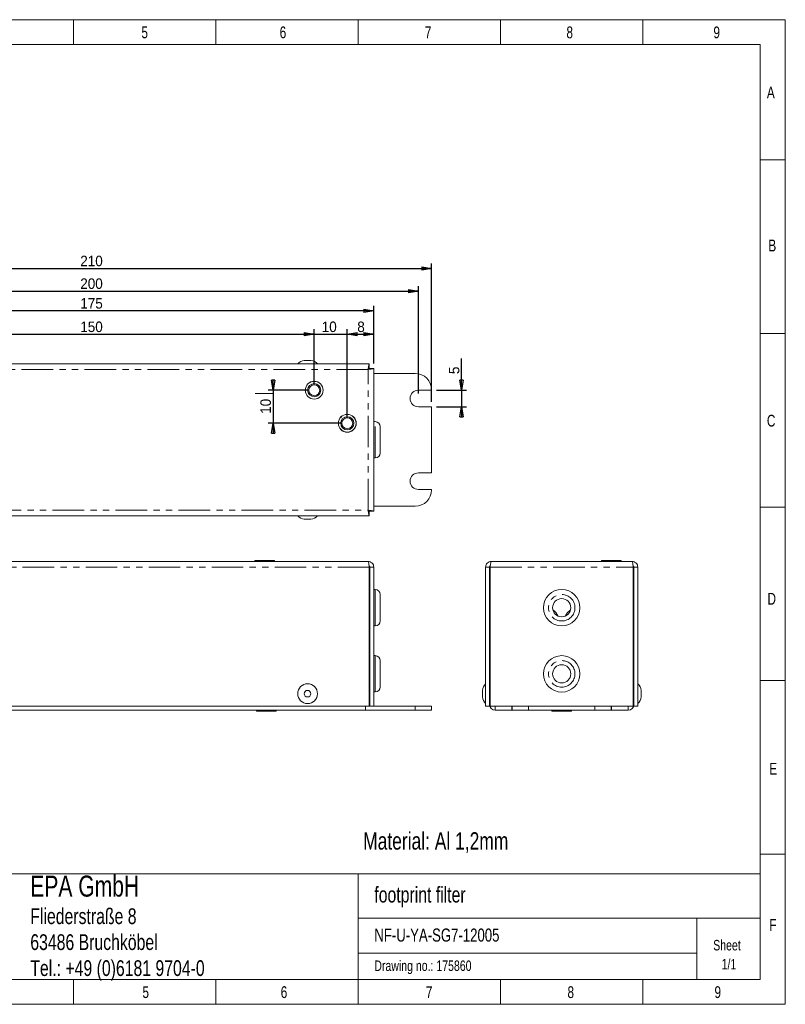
# Model space of a CAD drawing. Header units: millimetres. Extents: x 0 to 292, y 0 to 204.
# Tile 2 of 2: x 138 to 292, y 5 to 204. Entities that reach past the tile are written whole.
import ezdxf

# ---------------------------------------------------------------- set-up
doc = ezdxf.new("R2010")
doc.units = ezdxf.units.MM
doc.linetypes.add('PHANTOM', pattern=[12.7, 6.35, -1.27, 1.27, -1.27, 1.27, -1.27])
doc.layers.add('FORMAT', color=179, linetype='Continuous')
doc.layers.add('SLD-0', color=179, linetype='Continuous')
doc.styles.add('SLDTEXTSTYLE1', font='TXT', dxfattribs={"width": 0.75})
doc.styles.add('SLDTEXTSTYLE2', font='TXT', dxfattribs={"width": 0.96})
doc.dimstyles.new('SLDDIMSTYLE0', dxfattribs={"dimtxt": 2.116667, "dimasz": 3.302, "dimexe": 0, "dimexo": 0.0625, "dimgap": 0.529167, "dimtad": 1, "dimdec": 0, "dimlfac": 1.5, "dimrnd": 1e-09, "dimzin": 12, "dimdsep": 46, "dimtxsty": 'SLDTEXTSTYLE1', "dimblk1": 'NONE', "dimblk2": 'NONE', "dimsah": 1, "dimcen": 0.09, "dimadec": 0, "dimazin": 3, "dimtfac": 1, "dimtofl": 0, "dimtmove": 0, "dimatfit": 3, "dimldrblk": 'NONE', "dimfxl": 1, "dimfrac": 2, "dimtolj": 1, "dimtzin": 12, "dimarcsym": 0})
doc.dimstyles.new('SLDDIMSTYLE1', dxfattribs={"dimtxt": 2.116667, "dimasz": 3.302, "dimexe": 0, "dimexo": 0.0625, "dimgap": 0.529167, "dimtad": 1, "dimdec": 0, "dimlfac": 1.5, "dimrnd": 1e-09, "dimzin": 12, "dimdsep": 46, "dimtxsty": 'SLDTEXTSTYLE1', "dimblk1": 'NONE', "dimblk2": 'NONE', "dimsah": 1, "dimcen": 0.09, "dimadec": 0, "dimazin": 3, "dimtfac": 1, "dimtdec": 1, "dimtofl": 0, "dimtmove": 0, "dimatfit": 3, "dimldrblk": 'NONE', "dimfxl": 1, "dimfrac": 2, "dimtolj": 1, "dimtzin": 12, "dimarcsym": 0})

# ---------------------------------------------------------------- blocks, each defined once
blk = doc.blocks.new('_D_1')
at = {"layer": 'FORMAT'}
for p, q in [((92.75, 134.56), (92.75, 146.15)), ((92.75, 145.15), (94.75, 145.48)), ((94.75, 144.81), (92.75, 145.15)), ((92.75, 145.15), (94.75, 145.15)), ((209.42, 145.15), (92.75, 145.15)), ((94.75, 144.81), (94.75, 145.48)), ((207.42, 145.48), (209.42, 145.15)), ((207.42, 145.48), (207.42, 144.81)), ((209.42, 145.15), (207.42, 144.81)), ((209.42, 145.15), (207.42, 145.15)), ((209.42, 134.56), (209.42, 146.15))]:
    blk.add_line(p, q, dxfattribs=at)
at = {"layer": 'FORMAT', "insert": (150.26, 147.72), "char_height": 2.117, "attachment_point": 1, "style": 'SLDTEXTSTYLE2'}
blk.add_mtext('175', dxfattribs=at)
blk = doc.blocks.new('_None')
blk = doc.blocks.new('_D_2')
at = {"layer": 'FORMAT'}
for p, q in [((81.08, 130.21), (81.08, 154.7)), ((81.08, 153.7), (83.08, 154.03)), ((83.08, 153.37), (81.08, 153.7)), ((81.08, 153.7), (83.08, 153.7)), ((81.08, 153.7), (221.08, 153.7)), ((83.08, 153.37), (83.08, 154.03)), ((219.08, 154.03), (221.08, 153.7)), ((219.08, 154.03), (219.08, 153.37)), ((221.08, 153.7), (219.08, 153.37)), ((221.08, 153.7), (219.08, 153.7)), ((221.08, 126.81), (221.08, 154.7))]:
    blk.add_line(p, q, dxfattribs=at)
at = {"layer": 'FORMAT', "insert": (150.26, 156.27), "char_height": 2.117, "attachment_point": 1, "style": 'SLDTEXTSTYLE2'}
blk.add_mtext('210', dxfattribs=at)
blk = doc.blocks.new('_D_5')
at = {"layer": 'FORMAT'}
for p, q in [((85.08, 128.48), (85.08, 150.13)), ((85.08, 149.13), (87.08, 149.46)), ((87.08, 148.79), (85.08, 149.13)), ((85.08, 149.13), (87.08, 149.13)), ((85.08, 149.13), (218.42, 149.13)), ((87.08, 148.79), (87.08, 149.46)), ((216.42, 149.46), (218.42, 149.13)), ((216.42, 149.46), (216.42, 148.79)), ((218.42, 149.13), (216.42, 148.79)), ((218.42, 149.13), (216.42, 149.13)), ((218.42, 128.48), (218.42, 150.13))]:
    blk.add_line(p, q, dxfattribs=at)
at = {"layer": 'FORMAT', "insert": (150.26, 151.7), "char_height": 2.117, "attachment_point": 1, "style": 'SLDTEXTSTYLE2'}
blk.add_mtext('200', dxfattribs=at)
blk = doc.blocks.new('_D_7')
at = {"layer": 'FORMAT'}
for p, q in [((227.12, 129.15), (227.12, 135.55)), ((227.12, 129.15), (226.78, 131.15)), ((227.45, 131.15), (226.78, 131.15)), ((227.45, 131.15), (227.12, 129.15)), ((227.12, 129.15), (227.12, 131.15)), ((222.08, 129.15), (228.12, 129.15)), ((227.12, 129.15), (227.12, 125.81)), ((222.08, 125.81), (228.12, 125.81)), ((226.78, 123.81), (227.12, 125.81)), ((227.12, 125.81), (227.45, 123.81)), ((227.12, 125.81), (227.12, 123.81)), ((227.12, 125.81), (227.12, 123.81)), ((226.78, 123.81), (227.45, 123.81))]:
    blk.add_line(p, q, dxfattribs=at)
at = {"layer": 'FORMAT', "insert": (224.55, 132.4), "char_height": 2.12, "attachment_point": 1, "rotation": 90, "style": 'SLDTEXTSTYLE2'}
blk.add_mtext('5', dxfattribs=at)
blk = doc.blocks.new('_D_10')
at = {"layer": 'FORMAT'}
for p, q in [((204.08, 123.48), (204.08, 141.43)), ((209.42, 134.56), (209.42, 141.43)), ((204.08, 140.43), (206.08, 140.76)), ((206.08, 140.09), (204.08, 140.43)), ((204.08, 140.43), (206.08, 140.43)), ((204.08, 140.43), (209.42, 140.43)), ((206.08, 140.09), (206.08, 140.76)), ((207.42, 140.76), (209.42, 140.43)), ((207.42, 140.76), (207.42, 140.09)), ((209.42, 140.43), (207.42, 140.09)), ((209.42, 140.43), (207.42, 140.43))]:
    blk.add_line(p, q, dxfattribs=at)
at = {"layer": 'FORMAT', "insert": (206.09, 143), "char_height": 2.12, "attachment_point": 1, "style": 'SLDTEXTSTYLE2'}
blk.add_mtext('8', dxfattribs=at)
blk = doc.blocks.new('_D_11')
at = {"layer": 'FORMAT'}
for p, q in [((97.42, 130.15), (97.42, 141.43)), ((197.42, 130.15), (197.42, 141.43)), ((97.42, 140.43), (99.42, 140.76)), ((99.42, 140.09), (97.42, 140.43)), ((97.42, 140.43), (99.42, 140.43)), ((97.42, 140.43), (197.42, 140.43)), ((99.42, 140.09), (99.42, 140.76)), ((195.42, 140.76), (197.42, 140.43)), ((195.42, 140.76), (195.42, 140.09)), ((197.42, 140.43), (195.42, 140.09)), ((197.42, 140.43), (195.42, 140.43))]:
    blk.add_line(p, q, dxfattribs=at)
at = {"layer": 'FORMAT', "insert": (150.26, 143), "char_height": 2.117, "attachment_point": 1, "style": 'SLDTEXTSTYLE2'}
blk.add_mtext('150', dxfattribs=at)
blk = doc.blocks.new('_D_12')
at = {"layer": 'FORMAT'}
for p, q in [((197.42, 130.15), (197.42, 141.43)), ((204.08, 123.48), (204.08, 141.43)), ((195.42, 140.76), (197.42, 140.43)), ((195.42, 140.76), (195.42, 140.09)), ((197.42, 140.43), (195.42, 140.09)), ((197.42, 140.43), (195.42, 140.43)), ((197.42, 140.43), (195.42, 140.43)), ((197.42, 140.43), (204.08, 140.43)), ((204.08, 140.43), (206.08, 140.76)), ((206.08, 140.09), (204.08, 140.43)), ((204.08, 140.43), (206.08, 140.43)), ((204.08, 140.43), (206.08, 140.43)), ((206.08, 140.09), (206.08, 140.76))]:
    blk.add_line(p, q, dxfattribs=at)
at = {"layer": 'FORMAT', "insert": (198.93, 143), "char_height": 2.117, "attachment_point": 1, "style": 'SLDTEXTSTYLE2'}
blk.add_mtext('10', dxfattribs=at)
blk = doc.blocks.new('_D_13')
at = {"layer": 'FORMAT'}
for p, q in [((189.13, 129.15), (188.8, 131.15)), ((189.46, 131.15), (188.8, 131.15)), ((189.46, 131.15), (189.13, 129.15)), ((189.13, 129.15), (189.13, 131.15)), ((189.13, 129.15), (189.13, 131.15)), ((196.42, 129.15), (188.13, 129.15)), ((189.13, 129.15), (189.13, 122.48)), ((203.08, 122.48), (188.13, 122.48)), ((188.8, 120.48), (189.13, 122.48)), ((189.13, 122.48), (189.46, 120.48)), ((189.13, 122.48), (189.13, 120.48)), ((189.13, 122.48), (189.13, 120.48)), ((188.8, 120.48), (189.46, 120.48))]:
    blk.add_line(p, q, dxfattribs=at)
at = {"layer": 'FORMAT', "insert": (186.56, 124.39), "char_height": 2.117, "attachment_point": 1, "rotation": 90, "style": 'SLDTEXTSTYLE2'}
blk.add_mtext('10', dxfattribs=at)
blk = doc.blocks.new('SW_NOTE_0')
at = {"color": 0, "linetype": 'Continuous', "lineweight": 0, "attachment_point": 1, "style": 'SLDTEXTSTYLE1'}
for s, insert, char_height in [('EPA GmbH', (0, 5.46), 4.233), ('Fliederstraße 8', (0, -1.14), 3.175), ('63486 Bruchköbel', (0, -6.37), 3.175), ('Tel.: +49 (0)6181 9704-0', (0, -11.61), 3.175)]:
    blk.add_mtext(s, dxfattribs=dict(at, insert=insert, char_height=char_height))
blk = doc.blocks.new('SW_NOTE_1')
at = {"color": 0, "linetype": 'Continuous', "lineweight": 0, "char_height": 2.117, "attachment_point": 2, "style": 'SLDTEXTSTYLE1'}
for s, insert in [('Sheet', (3.8, 2.73)), ('1/1', (4.2, -1.09))]:
    blk.add_mtext(s, dxfattribs=dict(at, insert=insert))

msp = doc.modelspace()

# ---------------------------------------------------------------- linework, layer by layer
at = {"color": 8, "linetype": 'Continuous', "lineweight": 18}
for p, q in [((5.42, 203.87), (292.36, 203.87)), ((148.89, 203.87), (148.89, 198.87)), ((177.56, 203.87), (177.56, 198.87)), ((206.26, 203.87), (206.26, 198.87)), ((234.96, 203.87), (234.96, 198.87)), ((263.66, 203.87), (263.66, 198.87)), ((292.36, 203.87), (292.36, 5.3)), ((10.49, 198.87), (287.3, 198.87)), ((287.3, 10.3), (287.3, 198.87)), ((287.3, 175.59), (292.36, 175.59)), ((287.3, 140.59), (292.36, 140.59)), ((287.3, 105.59), (292.36, 105.59)), ((287.3, 70.59), (292.36, 70.59)), ((287.3, 35.59), (292.36, 35.59)), ((10.49, 31.63), (287.3, 31.63)), ((206.26, 31.63), (206.26, 10.3)), ((206.26, 22.67), (287.3, 22.67)), ((274.51, 22.67), (274.51, 10.3)), ((206.26, 15.62), (274.51, 15.62)), ((10.49, 10.3), (287.3, 10.3)), ((148.89, 10.3), (148.89, 5.3)), ((177.56, 10.3), (177.56, 5.3)), ((206.26, 10.3), (206.26, 5.3)), ((234.96, 10.3), (234.96, 5.3)), ((263.66, 10.3), (263.66, 5.3)), ((5.42, 5.3), (292.36, 5.3))]:
    msp.add_line(p, q, dxfattribs=at)
at = {"layer": 'SLD-0', "color": 179, "linetype": 'Continuous', "lineweight": 18}
for p, q in [((196.75, 135.15), (195.42, 135.15)), ((208.5, 134.48), (93.67, 134.48)), ((208.5, 134.48), (208.5, 133.68)), ((209.42, 133.56), (208.62, 133.56)), ((209.42, 104.73), (209.42, 133.56)), ((217.75, 132.55), (209.42, 132.55)), ((221.08, 129.15), (218.42, 129.15)), ((221.08, 129.15), (221.08, 129.21)), ((189.3, 128.48), (185.53, 128.48)), ((218.42, 125.81), (221.08, 125.81)), ((221.08, 112.48), (221.08, 125.81)), ((209.72, 122.81), (209.42, 122.81)), ((210.72, 116.48), (210.72, 121.81)), ((209.42, 115.48), (209.72, 115.48)), ((221.08, 112.48), (218.42, 112.48)), ((218.42, 109.15), (221.08, 109.15)), ((221.08, 109.08), (221.08, 109.15)), ((209.42, 105.75), (217.75, 105.75)), ((208.5, 103.81), (93.67, 103.81)), ((208.5, 103.81), (208.5, 104.61)), ((209.42, 104.73), (208.62, 104.73)), ((195.42, 103.15), (196.08, 103.15)), ((196.08, 103.15), (196.75, 103.15)), ((93.88, 94.62), (208.28, 94.62)), ((185.42, 94.82), (185.42, 94.62)), ((186.34, 94.82), (185.42, 94.82)), ((189.42, 94.82), (186.34, 94.82)), ((189.42, 94.62), (189.42, 94.82)), ((208.5, 65.42), (208.5, 93.49)), ((209.42, 93.49), (208.62, 93.49)), ((208.62, 93.49), (208.62, 65.42)), ((209.42, 93.49), (209.42, 65.42)), ((231.96, 93.49), (232.76, 93.49)), ((231.96, 65.42), (231.96, 93.49)), ((232.76, 93.49), (232.76, 65.42)), ((232.88, 93.49), (232.88, 65.42)), ((233.1, 94.62), (261.5, 94.62)), ((255.3, 94.82), (255.3, 94.62)), ((259.3, 94.82), (255.3, 94.82)), ((259.3, 94.62), (259.3, 94.82)), ((261.71, 93.49), (261.71, 65.42)), ((262.63, 93.49), (261.83, 93.49)), ((261.83, 93.49), (261.83, 65.42)), ((262.63, 93.49), (262.63, 65.42)), ((208.62, 87.95), (208.5, 87.95)), ((209.72, 88.95), (209.42, 88.95)), ((210.72, 87.95), (210.72, 85.29)), ((210.72, 85.29), (210.72, 82.62)), ((208.5, 82.62), (208.62, 82.62)), ((209.42, 81.62), (209.72, 81.62)), ((209.72, 75.62), (209.42, 75.62)), ((208.62, 74.62), (208.5, 74.62)), ((210.72, 74.62), (210.72, 71.95)), ((210.72, 71.95), (210.72, 69.29)), ((232.76, 70.75), (232.88, 70.75)), ((261.83, 70.75), (261.71, 70.75)), ((208.5, 69.29), (208.62, 69.29)), ((209.42, 68.29), (209.72, 68.29)), ((231.3, 68.62), (231.3, 67.29)), ((263.3, 67.29), (263.3, 68.62)), ((208.5, 65.42), (93.67, 65.42)), ((207.75, 64.62), (94.42, 64.62)), ((185.75, 64.62), (185.75, 64.42)), ((185.75, 64.42), (187.73, 64.42)), ((187.73, 64.42), (189.75, 64.42)), ((189.75, 64.42), (189.75, 64.62)), ((207.75, 65.42), (207.75, 64.62)), ((207.75, 64.62), (217.75, 64.62)), ((208.5, 65.42), (208.62, 65.42)), ((208.62, 65.42), (209.42, 65.42)), ((209.42, 65.42), (217.75, 65.42)), ((217.75, 65.42), (221.08, 65.42)), ((221.08, 64.62), (217.75, 64.62)), ((221.08, 65.42), (221.08, 64.62)), ((232.76, 65.42), (231.96, 65.42)), ((233.9, 65.42), (232.88, 65.42)), ((233.9, 64.62), (233.9, 65.42)), ((233.9, 65.42), (237.23, 65.42)), ((237.23, 64.62), (233.9, 64.62)), ((237.23, 65.42), (237.3, 65.42)), ((237.23, 64.62), (237.3, 64.62)), ((237.3, 64.62), (237.3, 65.42)), ((240.63, 65.42), (237.3, 65.42)), ((240.63, 64.62), (237.3, 64.62)), ((240.63, 64.62), (240.63, 65.42)), ((240.63, 65.42), (253.96, 65.42)), ((240.63, 64.62), (253.96, 64.62)), ((245.3, 64.62), (245.3, 64.42)), ((245.3, 64.42), (249.3, 64.42)), ((249.3, 64.42), (249.3, 64.62)), ((253.96, 64.62), (253.96, 65.42)), ((257.3, 65.42), (253.96, 65.42)), ((257.3, 64.62), (253.96, 64.62)), ((257.3, 64.62), (257.3, 65.42)), ((257.3, 65.42), (257.36, 65.42)), ((257.3, 64.62), (257.36, 64.62)), ((257.36, 65.42), (260.7, 65.42)), ((260.7, 64.62), (257.36, 64.62)), ((260.7, 65.42), (260.7, 64.62)), ((261.71, 65.42), (260.7, 65.42)), ((261.83, 65.42), (262.63, 65.42))]:
    msp.add_line(p, q, dxfattribs=at)
at = {"layer": 'SLD-0', "color": 8, "linetype": 'PHANTOM', "lineweight": 18}
for p, q in [((208.28, 133.35), (93.88, 133.35)), ((208.28, 104.95), (208.28, 133.35)), ((209.72, 115.48), (209.72, 122.81)), ((93.88, 104.95), (208.28, 104.95)), ((208.5, 93.49), (93.67, 93.49)), ((232.88, 93.49), (261.71, 93.49)), ((209.72, 85.29), (209.72, 88.95)), ((209.72, 81.62), (209.72, 85.29)), ((209.72, 71.95), (209.72, 75.62)), ((209.72, 68.29), (209.72, 71.95)), ((232.88, 65.75), (232.76, 65.75)), ((261.71, 65.75), (261.83, 65.75)), ((217.75, 64.62), (217.75, 65.42)), ((237.23, 65.42), (237.23, 64.62)), ((257.36, 64.62), (257.36, 65.42))]:
    msp.add_line(p, q, dxfattribs=at)
at = {"layer": 'SLD-0', "color": 179, "linetype": 'Continuous', "lineweight": 18}
for centre, radius in [((197.42, 129.15), 1.8), ((197.42, 129.15), 1.79), ((197.42, 129.15), 1.33), ((197.42, 129.15), 1.1), ((204.08, 122.48), 1.8), ((204.08, 122.48), 1.79), ((204.08, 122.48), 1.33), ((204.08, 122.48), 1.1), ((247.3, 85.29), 3.67), ((247.3, 85.29), 1.83), ((247.3, 71.95), 3.67), ((247.3, 71.95), 1.83), ((196.08, 67.95), 2), ((196.08, 67.95), 0.667)]:
    msp.add_circle(centre, radius, dxfattribs=at)
at = {"layer": 'SLD-0', "color": 8, "linetype": 'PHANTOM', "lineweight": 18}
for centre in [(247.3, 85.29), (247.3, 71.95)]:
    msp.add_circle(centre, 2.67, dxfattribs=at)
at = {"layer": 'SLD-0', "color": 179, "linetype": 'Continuous', "lineweight": 18}
for centre, radius, start, end in [((195.65, 133.01), 2.15, 96.3133, 136.8168), ((196.51, 133.01), 2.15, 43.1832, 83.6867), ((217.75, 129.21), 3.33, 0, 90), ((218.42, 127.48), 1.67, 90, 270), ((209.72, 121.81), 1, 0, 90), ((209.72, 116.48), 1, 270, 0), ((218.42, 110.81), 1.67, 90, 270), ((217.75, 109.08), 3.33, 270, 0), ((195.65, 105.29), 2.15, 223.1832, 263.6867), ((196.51, 105.29), 2.15, 276.3133, 316.8168), ((209.72, 87.95), 1, 0, 90), ((243.96, 82.62), 2.73, 21.7952, 55.5244), ((250.63, 82.62), 2.73, 124.4756, 158.2048), ((209.72, 82.62), 1, 270, 0), ((209.72, 74.62), 1, 0, 90), ((233.44, 68.38), 2.15, 133.1832, 173.6867), ((261.16, 68.38), 2.15, 6.3133, 46.8168), ((209.72, 69.29), 1, 270, 0), ((233.44, 67.52), 2.15, 186.3133, 226.8168), ((233.9, 65.75), 1.13, 180, 270), ((260.7, 65.75), 1.13, 270, 0), ((261.16, 67.52), 2.15, 313.1832, 353.6867)]:
    msp.add_arc(centre, radius, start, end, dxfattribs=at)
for points in [[(208.5, 134.48), (208.48, 134.46), (208.45, 134.43), (208.39, 134.17), (208.34, 133.79), (208.3, 133.5), (208.28, 133.35)], [(208.5, 133.68), (208.48, 133.68), (208.45, 133.67), (208.39, 133.59), (208.34, 133.48), (208.3, 133.39), (208.28, 133.35)], [(208.28, 133.35), (208.43, 133.36), (208.73, 133.4), (209.1, 133.45), (209.37, 133.51), (209.4, 133.54), (209.42, 133.56)], [(208.28, 133.35), (208.33, 133.36), (208.41, 133.4), (208.52, 133.45), (208.6, 133.51), (208.61, 133.54), (208.62, 133.56)], [(209.42, 104.73), (209.4, 104.75), (209.37, 104.79), (209.1, 104.84), (208.73, 104.89), (208.43, 104.93), (208.28, 104.95)], [(208.28, 104.95), (208.3, 104.8), (208.34, 104.5), (208.39, 104.13), (208.45, 103.86), (208.48, 103.83), (208.5, 103.81)], [(208.28, 104.95), (208.3, 104.9), (208.34, 104.82), (208.39, 104.71), (208.45, 104.63), (208.48, 104.62), (208.5, 104.61)], [(208.62, 104.73), (208.61, 104.75), (208.6, 104.79), (208.52, 104.84), (208.41, 104.89), (208.33, 104.93), (208.28, 104.95)], [(208.28, 94.62), (208.3, 94.6), (208.34, 94.57), (208.39, 94.31), (208.45, 93.93), (208.48, 93.64), (208.5, 93.49)], [(209.42, 93.49), (209.4, 93.64), (209.37, 93.93), (209.1, 94.31), (208.73, 94.57), (208.43, 94.6), (208.28, 94.62)], [(233.1, 94.62), (232.95, 94.6), (232.65, 94.57), (232.28, 94.31), (232.01, 93.93), (231.98, 93.64), (231.96, 93.49)], [(232.88, 93.49), (232.9, 93.64), (232.93, 93.93), (232.99, 94.31), (233.04, 94.57), (233.08, 94.6), (233.1, 94.62)], [(261.5, 94.62), (261.51, 94.6), (261.55, 94.57), (261.6, 94.31), (261.66, 93.93), (261.69, 93.64), (261.71, 93.49)], [(262.63, 93.49), (262.61, 93.64), (262.58, 93.93), (262.32, 94.31), (261.94, 94.57), (261.64, 94.6), (261.5, 94.62)]]:
    msp.add_open_spline(points, degree=3, dxfattribs=at)
for points, knots in [([(208.62, 93.49), (208.61, 93.53), (208.6, 93.62), (208.54, 93.72), (208.48, 93.75), (208.47, 93.76)], [0, 0, 0, 0, 0.40014, 0.800279, 1, 1, 1, 1]), ([(232.91, 93.76), (232.9, 93.75), (232.84, 93.72), (232.78, 93.62), (232.77, 93.53), (232.76, 93.49)], [0, 0, 0, 0, 0.199721, 0.59986, 1, 1, 1, 1]), ([(261.83, 93.49), (261.82, 93.53), (261.81, 93.62), (261.75, 93.72), (261.7, 93.75), (261.68, 93.76)], [0, 0, 0, 0, 0.40014, 0.800279, 1, 1, 1, 1])]:
    msp.add_open_spline(points, degree=3, knots=knots, dxfattribs=at)

# ---------------------------------------------------------------- block references
at = {"color": 7, "linetype": 'Continuous', "lineweight": 0}
for name, p in [('SW_NOTE_0', (140.19, 25.8)), ('SW_NOTE_1', (276.81, 15.56))]:
    msp.add_blockref(name, p, dxfattribs=at)

# ---------------------------------------------------------------- texts
at = {"color": 8, "linetype": 'Continuous', "lineweight": 0, "char_height": 2.38, "attachment_point": 1, "style": 'SLDTEXTSTYLE1'}
for s, insert in [('6', (190.45, 202.51)), ('8', (248.25, 202.51)), ('9', (277.88, 202.51)), ('5', (162.58, 202.51)), ('7', (219.71, 202.51)), ('A', (288.65, 190.39)), ('B', (288.95, 159.52)), ('C', (288.65, 124.2)), ('D', (288.77, 88.28)), ('E', (289.14, 54)), ('F', (289.14, 22.49)), ('5', (162.79, 8.95)), ('6', (190.66, 8.95)), ('7', (219.92, 8.95)), ('8', (248.46, 8.95)), ('9', (278.09, 8.95))]:
    msp.add_mtext(s, dxfattribs=dict(at, insert=insert))
at = {"color": 7, "linetype": 'Continuous', "lineweight": 0, "attachment_point": 1, "style": 'SLDTEXTSTYLE1'}
for s, insert, char_height in [('footprint filter', (209.53, 29.01), 3.175), ('NF-U-YA-SG7-12005', (209.53, 20.59), 2.6458), ('Drawing no.: 175860', (209.53, 14.14), 2.1167)]:
    msp.add_mtext(s, dxfattribs=dict(at, insert=insert, char_height=char_height))
at = {"layer": 'FORMAT', "color": 7, "insert": (207.28, 40), "char_height": 3.5, "attachment_point": 1, "style": 'SLDTEXTSTYLE1'}
msp.add_mtext('Material: Al 1,2mm', dxfattribs=at)

# ---------------------------------------------------------------- dimensions: what is measured, and where the dimension line sits
at = {"layer": 'FORMAT'}
for base, p1, p2, picture, middle in [((81.08, 153.7), (221.08, 125.81), (81.08, 129.21), '_D_2', (152.61, 153.7)), ((85.08, 149.13), (218.42, 127.48), (85.08, 127.48), '_D_5', (152.61, 149.13)), ((209.42, 145.15), (92.75, 133.56), (209.42, 133.56), '_D_1', (152.61, 145.15)), ((97.42, 140.43), (197.42, 129.15), (97.42, 129.15), '_D_11', (152.61, 140.43)), ((197.42, 140.43), (204.08, 122.48), (197.42, 129.15), '_D_12', (200.49, 140.43)), ((204.08, 140.43), (209.42, 133.56), (204.08, 122.48), '_D_10', (206.88, 140.43))]:
    dim = msp.add_linear_dim(base=base, p1=p1, p2=p2, dimstyle='SLDDIMSTYLE0', dxfattribs=at)
    dim.commit()
    dim.dimension.update_dxf_attribs({"geometry": picture, "text_midpoint": middle, "dimtype": 160})
for base, p1, p2, dimstyle, picture, middle in [((227.12, 129.15), (221.08, 125.81), (221.08, 129.15), 'SLDDIMSTYLE1', '_D_7', (227.12, 133.18)), ((189.13, 129.15), (204.08, 122.48), (197.42, 129.15), 'SLDDIMSTYLE0', '_D_13', (189.13, 125.96))]:
    dim = msp.add_linear_dim(base=base, p1=p1, p2=p2, angle=90, dimstyle=dimstyle, dxfattribs=at)
    dim.commit()
    dim.dimension.update_dxf_attribs({"geometry": picture, "text_midpoint": middle, "dimtype": 160})

doc.saveas('drawing.dxf')
